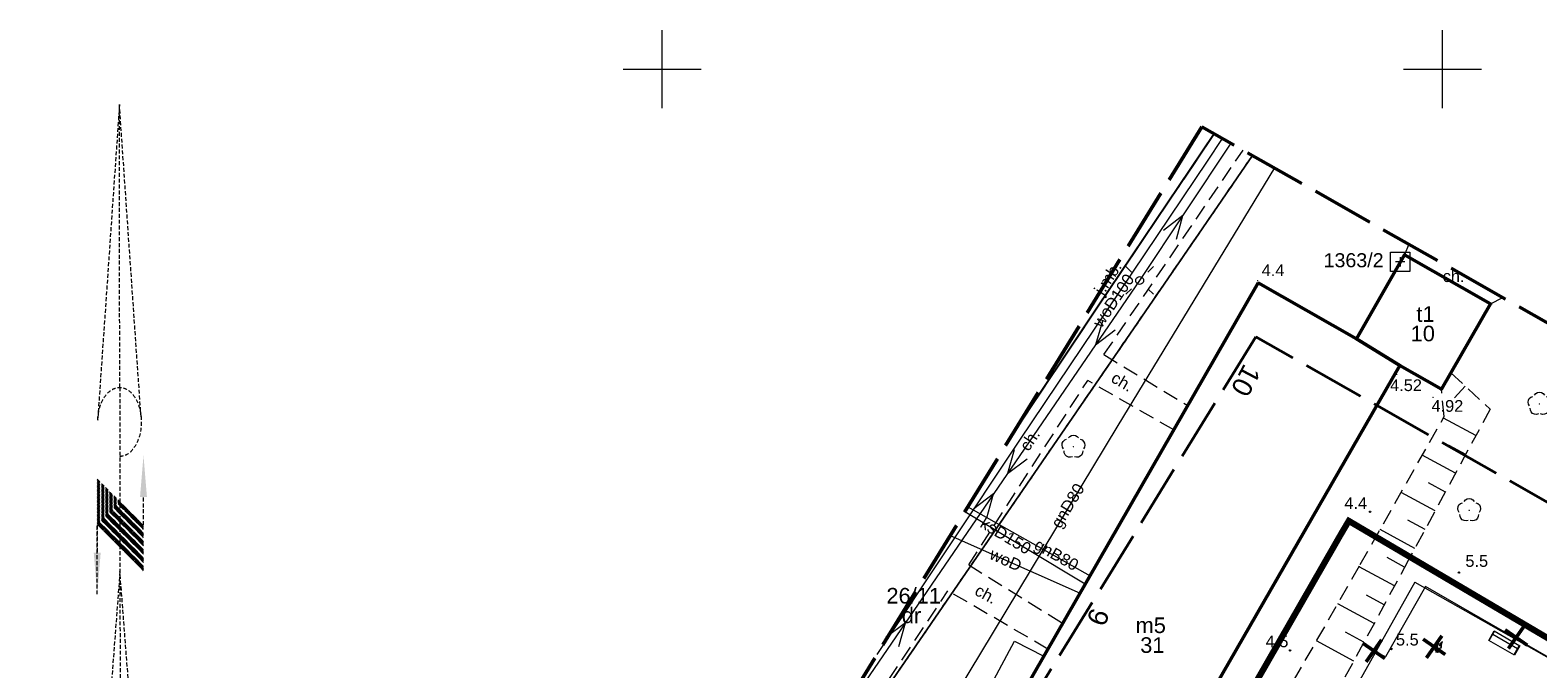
# Model space of a CAD drawing. Extents: x 5477758 to 5478339, y 5918274 to 5918502.
# Tile 38 of 43: x 5477859 to 5477956, y 5918462 to 5918502. Entities that reach past the tile are written whole.
import ezdxf
from ezdxf.enums import TextEntityAlignment as Align

# ---------------------------------------------------------------- set-up
doc = ezdxf.new("R2010")
doc.units = 0
doc.header["$PDSIZE"] = 0.75
for name, pattern in [('budynki akt$0$DASHED', [19.05, 12.7, -6.35]), ('HIDDEN', [0.375, 0.25, -0.125]), ('PRZER1-1', [2, 1, -1]), ('PRZER2-1', [3, 2, -1]), ('PRZER3-1', [4, 3, -1]), ('PRZER4-1', [5, 4, -1])]:
    doc.linetypes.add(name, pattern=pattern)
doc.layers.get('0').update_dxf_attribs({"linetype": 'CONTINUOUS', "lineweight": 13})
for name, color, linetype, lineweight in [('0_ISTNIEJĄCE OGRODZENIE PLACU ZABAW', 6, 'CONTINUOUS', 0), ('0_MAŁA ARCHITEKTURA ISTNIEJĄCA', 6, 'CONTINUOUS', 0), ('0_PROJ WYBURZENIA', 1, 'CONTINUOUS', 0), ('0_WYBURZENIA_USUNIĘCIA ISTNIEJĄCEGO WYPOSAŻENIA', 1, 'CONTINUOUS', 0), ('0_ZABAWKI ISTNIEJĄCE', 6, 'CONTINUOUS', 0), ('A_GRANICA OPRACOWANIA', 7, 'CONTINUOUS', 0), ('FrameItemsLayer$', 7, 'CONTINUOUS', 0), ('GEPADR_O', 236, 'CONTINUOUS', 18), ('GESBZO', 7, 'CONTINUOUS', 50), ('GESBZO_O', 7, 'CONTINUOUS', 50), ('GESDZI', 7, 'CONTINUOUS', 18), ('GESDZI_O', 7, 'CONTINUOUS', 18), ('GESUZY', 96, 'PRZER1-1', 18), ('GESUZY_O', 96, 'PRZER1-1', 18), ('GSLINN', 7, 'CONTINUOUS', 18), ('GSLKRW', 7, 'CONTINUOUS', 25), ('GSPPRB', 7, 'CONTINUOUS', 20), ('GSPPS3_O', 7, 'CONTINUOUS', 18), ('GSPRDL', 96, 'CONTINUOUS', 18), ('GSPSSP', 7, 'CONTINUOUS', 18), ('GSPWPN', 7, 'CONTINUOUS', 13), ('GSPWPN_O', 7, 'CONTINUOUS', 13), ('GSPWPS', 7, 'CONTINUOUS', 13), ('GSPWPS_O', 7, 'CONTINUOUS', 13), ('GSSKOA', 7, 'PRZER3-1', 18), ('GSSKOA_O', 7, 'PRZER3-1', 18), ('GSSKOD', 7, 'PRZER2-1', 18), ('GSSKOD_O', 7, 'PRZER2-1', 18), ('GSSZSN', 7, 'PRZER2-1', 18), ('GULEPR', 1, 'CONTINUOUS', 18), ('GULGPR', 2, 'CONTINUOUS', 18), ('GULGPR_O', 2, 'CONTINUOUS', 18), ('GULKPR', 36, 'CONTINUOUS', 18), ('GULKPR_O', 36, 'CONTINUOUS', 18), ('GULWPR', 5, 'CONTINUOUS', 18), ('GULWPR_O', 5, 'CONTINUOUS', 18), ('GUPELA', 7, 'CONTINUOUS', 18), ('GUPISN', 7, 'PRZER1-1', 18), ('OT_Rzedna', 7, 'CONTINUOUS', 18), ('pomiar', 7, 'CONTINUOUS', 18), ('wysokosci', 7, 'CONTINUOUS', 18), ('zakres', 150, 'PRZER4-1', 50), ('znak_polnocy', 250, 'HIDDEN', 13), ('ZZ_INWENT-usunięcia_Pen_No__240', 1, 'CONTINUOUS', 50)]:
    doc.layers.add(name, color=color, linetype=linetype, lineweight=lineweight)
doc.layers.add('kołnierz', color=11, linetype='CONTINUOUS', lineweight=70, plot=False)
doc.styles.add('GEO-INFO', font='arial.ttf')

# ---------------------------------------------------------------- blocks, each defined once
blk = doc.blocks.new('GSPSSP')
at = {"color": 0}
blk.add_lwpolyline([(1.25, 1.25), (1.25, -1.25), (-1.25, -1.25), (-1.25, 1.25)], close=True, dxfattribs=at)
for points in [[(0.6, 0), (-0.6, 0)], [(0, 0.6), (0, -0.6)]]:
    blk.add_lwpolyline(points, dxfattribs=at)
blk = doc.blocks.new('OKRAG_PELNY')
at = {"color": 0}
blk.add_lwpolyline([(0, 0.5), (0.12941, 0.482963), (0.25, 0.433013), (0.353553, 0.353553), (0.433013, 0.25), (0.482963, 0.12941), (0.5, 0), (0.482963, -0.12941), (0.433013, -0.25), (0.353553, -0.353553), (0.25, -0.433013), (0.12941, -0.482963), (0, -0.5), (-0.12941, -0.482963), (-0.25, -0.433013), (-0.353553, -0.353553), (-0.433013, -0.25), (-0.482963, -0.12941), (-0.5, 0), (-0.482963, 0.12941), (-0.433013, 0.25), (-0.353553, 0.353553), (-0.25, 0.433013), (-0.12941, 0.482963)], close=True, dxfattribs=at)
blk = doc.blocks.new('SUEO')
blk.add_hatch(color=0).paths.add_polyline_path([(-0.002174, 0.089974), (0.023762, 0.086807), (0.042561, 0.0793), (0.060131, 0.066965), (0.076266, 0.047786), (0.086234, 0.025762), (0.089972, 0.002226), (0.088646, -0.015553), (0.081114, -0.038994), (0.066834, -0.060276), (0.049699, -0.075033), (0.027576, -0.085671), (0.004027, -0.08991), (-0.019639, -0.087831), (-0.040932, -0.080154), (-0.059082, -0.067892), (-0.073734, -0.051607), (-0.08374, -0.032979), (-0.089221, -0.011817), (-0.089063, 0.012951), (-0.082571, 0.035806), (-0.069528, 0.057148), (-0.048957, 0.075519), (-0.026898, 0.085887)])
at = {"color": 0}
for points in [[(-1.767767, 1.767767), (-1.06066, 1.06066)], [(1.767767, 1.767767), (1.06066, 1.06066)], [(-1.767767, -1.767767), (-1.06066, -1.06066)], [(1.767767, -1.767767), (1.06066, -1.06066)]]:
    blk.add_lwpolyline(points, dxfattribs=at)
blk = doc.blocks.new('SUEP1')
at = {"color": 0}
blk.add_lwpolyline([(-1.5, -1), (1.5, 0), (-1.5, 1)], dxfattribs=at)
blk = doc.blocks.new('KOLO')
blk.add_hatch(color=0).paths.add_polyline_path([(-0.5, 0), (-0.482963, -0.12941), (-0.433013, -0.25), (-0.353553, -0.353553), (-0.25, -0.433013), (-0.12941, -0.482963), (0, -0.5), (0.12941, -0.482963), (0.25, -0.433013), (0.353553, -0.353553), (0.433013, -0.25), (0.482963, -0.12941), (0.5, 0), (0.482963, 0.12941), (0.433013, 0.25), (0.353553, 0.353553), (0.25, 0.433013), (0.12941, 0.482963), (0, 0.5), (-0.12941, 0.482963), (-0.25, 0.433013), (-0.353553, 0.353553), (-0.433013, 0.25), (-0.482963, 0.12941)])
blk = doc.blocks.new('SPDLP')
blk.add_hatch(color=0).paths.add_polyline_path([(0, -0.09), (0.027812, -0.085595), (0.052901, -0.072812), (0.072812, -0.052901), (0.085595, -0.027812), (0.09, 0), (0.085595, 0.027812), (0.072812, 0.052901), (0.052901, 0.072812), (0.027812, 0.085595), (0, 0.09), (-0.027812, 0.085595), (-0.052901, 0.072812), (-0.072812, 0.052901), (-0.085595, 0.027812), (-0.09, 0), (-0.085595, -0.027812), (-0.072812, -0.052901), (-0.052901, -0.072812), (-0.027812, -0.085595)])
at = {"color": 0}
for points in [[(-1.271938, -0.268652), (-1.40916, -0.048001), (-1.462858, 0.20623), (-1.426585, 0.463525), (-1.304695, 0.693003), (-1.11182, 0.867117), (-0.871109, 0.964971)], [(-0.648554, 1.126667), (-0.481106, 1.325358), (-0.255912, 1.454989), (0, 1.5), (0.255912, 1.454989), (0.481106, 1.325358), (0.648554, 1.126667)], [(0.871109, 0.964971), (1.11182, 0.867117), (1.304695, 0.693003), (1.426585, 0.463525), (1.462858, 0.20623), (1.40916, -0.048001), (1.271938, -0.268652)], [(-0.137547, -1.292703), (-0.389802, -1.355024), (-0.648184, -1.327532), (-0.881678, -1.213525), (-1.062258, -1.026689), (-1.168249, -0.78945), (-1.186929, -0.530282)], [(1.186929, -0.530282), (1.168249, -0.78945), (1.062258, -1.026689), (0.881678, -1.213525), (0.648184, -1.327532), (0.389802, -1.355024), (0.137547, -1.292703)]]:
    blk.add_lwpolyline(points, dxfattribs=at)
blk = doc.blocks.new('znak')
for points in [[(97792.016, 33202.111), (97792.134, 33202.885), (97792.436, 33203.566), (97792.932, 33204.064), (97793.43, 33204.209), (97793.925, 33204.056), (97794.413, 33203.55), (97794.703, 33202.863), (97794.785, 33202.422), (97794.688, 33201.087), (97794.386, 33200.406), (97793.89, 33199.908), (97793.435, 33199.764)], [(97792.046, 33174.15), (97792.165, 33174.923), (97792.466, 33175.605), (97792.963, 33176.103), (97793.46, 33176.247), (97793.957, 33176.094), (97794.444, 33175.588), (97794.734, 33174.902), (97794.841, 33174.013), (97794.719, 33173.126), (97794.418, 33172.445), (97793.922, 33171.947), (97793.465, 33171.802)]]:
    blk.add_spline(points, degree=3)
at = {"layer": 'znak_polnocy', "linetype": 'ByBlock'}
for p, q in [((97793.41, 33222.333, -3.5), (97792.016, 33202.111, -3.5)), ((97794.795, 33202.318, -3.5), (97793.41, 33222.333, -3.5)), ((97793.43, 33204.209, -3.5), (97793.41, 33222.333, -3.5)), ((97793.43, 33204.209, -3.5), (97793.465, 33171.8, -3.5)), ((97791.986, 33198.282, -3.5), (97792.027, 33198.322, -3.5)), ((97791.986, 33198.194, -3.5), (97792.071, 33198.278, -3.5)), ((97791.986, 33198.105, -3.5), (97792.115, 33198.234, -3.5)), ((97791.986, 33198.017, -3.5), (97792.159, 33198.19, -3.5)), ((97791.986, 33197.929, -3.5), (97792.203, 33198.145, -3.5)), ((97791.986, 33197.84, -3.5), (97792.247, 33198.101, -3.5)), ((97791.986, 33197.752, -3.5), (97792.292, 33198.057, -3.5)), ((97791.986, 33197.663, -3.5), (97792.336, 33198.013, -3.5)), ((97791.986, 33197.575, -3.5), (97792.38, 33197.969, -3.5)), ((97791.986, 33197.487, -3.5), (97792.424, 33197.924, -3.5)), ((97791.986, 33197.398, -3.5), (97792.468, 33197.88, -3.5)), ((97791.986, 33197.31, -3.5), (97792.513, 33197.836, -3.5)), ((97791.986, 33197.221, -3.5), (97792.557, 33197.792, -3.5)), ((97791.986, 33197.133, -3.5), (97792.601, 33197.748, -3.5)), ((97791.986, 33197.045, -3.5), (97792.645, 33197.703, -3.5)), ((97791.986, 33196.956, -3.5), (97792.689, 33197.659, -3.5)), ((97791.986, 33196.868, -3.5), (97792.733, 33197.615, -3.5)), ((97791.986, 33196.78, -3.5), (97792.778, 33197.571, -3.5)), ((97791.986, 33196.691, -3.5), (97792.822, 33197.526, -3.5)), ((97791.986, 33196.603, -3.5), (97792.866, 33197.482, -3.5)), ((97791.986, 33196.514, -3.5), (97792.91, 33197.438, -3.5)), ((97791.986, 33196.426, -3.5), (97792.954, 33197.394, -3.5)), ((97791.986, 33196.338, -3.5), (97792.999, 33197.35, -3.5)), ((97791.986, 33196.249, -3.5), (97793.043, 33197.305, -3.5)), ((97791.986, 33196.161, -3.5), (97793.087, 33197.261, -3.5)), ((97791.986, 33196.072, -3.5), (97793.131, 33197.217, -3.5)), ((97791.986, 33195.984, -3.5), (97793.175, 33197.173, -3.5)), ((97791.986, 33195.896, -3.5), (97793.219, 33197.129, -3.5)), ((97791.986, 33195.807, -3.5), (97793.264, 33197.084, -3.5)), ((97791.986, 33195.719, -3.5), (97793.308, 33197.04, -3.5)), ((97791.986, 33195.63, -3.5), (97793.352, 33196.996, -3.5)), ((97791.986, 33195.542, -3.5), (97793.396, 33196.952, -3.5)), ((97791.986, 33195.454, -3.5), (97793.44, 33196.908, -3.5)), ((97792.002, 33195.381, -3.5), (97793.485, 33196.863, -3.5)), ((97792.047, 33195.337, -3.5), (97793.529, 33196.819, -3.5)), ((97792.091, 33195.293, -3.5), (97793.573, 33196.775, -3.5)), ((97792.135, 33195.249, -3.5), (97793.617, 33196.731, -3.5)), ((97792.179, 33195.204, -3.5), (97793.661, 33196.687, -3.5)), ((97794.952, 33195.395, -3.5), (97794.952, 33197.176, -4.5)), ((97792.223, 33195.16, -3.5), (97793.705, 33196.642, -3.5)), ((97792.268, 33195.116, -3.5), (97793.75, 33196.598, -3.5)), ((97792.312, 33195.072, -3.5), (97793.794, 33196.554, -3.5)), ((97792.356, 33195.028, -3.5), (97793.838, 33196.51, -3.5)), ((97792.4, 33194.983, -3.5), (97793.882, 33196.465, -3.5)), ((97792.444, 33194.939, -3.5), (97793.926, 33196.421, -3.5)), ((97792.488, 33194.895, -3.5), (97793.971, 33196.377, -3.5)), ((97792.533, 33194.851, -3.5), (97794.015, 33196.333, -3.5)), ((97792.577, 33194.807, -3.5), (97794.059, 33196.289, -3.5)), ((97792.621, 33194.762, -3.5), (97794.103, 33196.244, -3.5)), ((97792.665, 33194.718, -3.5), (97794.147, 33196.2, -3.5)), ((97792.709, 33194.674, -3.5), (97794.191, 33196.156, -3.5)), ((97792.754, 33194.63, -3.5), (97794.236, 33196.112, -3.5)), ((97792.798, 33194.586, -3.5), (97794.28, 33196.068, -3.5)), ((97792.842, 33194.541, -3.5), (97794.324, 33196.023, -3.5)), ((97792.886, 33194.497, -3.5), (97794.368, 33195.979, -3.5)), ((97792.93, 33194.453, -3.5), (97794.412, 33195.935, -3.5)), ((97792.975, 33194.409, -3.5), (97794.456, 33195.891, -3.5)), ((97793.019, 33194.365, -3.5), (97794.501, 33195.847, -3.5)), ((97793.063, 33194.32, -3.5), (97794.545, 33195.802, -3.5)), ((97793.107, 33194.276, -3.5), (97794.589, 33195.758, -3.5)), ((97793.151, 33194.232, -3.5), (97794.633, 33195.714, -3.5)), ((97791.986, 33195.398, -3.5), (97791.986, 33193.617, -3.1)), ((97791.986, 33190.948, -6), (97791.986, 33195.397, -6)), ((97793.196, 33194.188, -3.5), (97794.677, 33195.67, -3.5)), ((97793.24, 33194.144, -3.5), (97794.722, 33195.626, -3.5)), ((97793.284, 33194.099, -3.5), (97794.766, 33195.581, -3.5)), ((97793.328, 33194.055, -3.5), (97794.81, 33195.537, -3.5)), ((97793.372, 33194.011, -3.5), (97794.854, 33195.493, -3.5)), ((97793.416, 33193.967, -3.5), (97794.898, 33195.449, -3.5)), ((97793.461, 33193.923, -3.5), (97794.942, 33195.404, -3.5)), ((97793.505, 33193.878, -3.5), (97794.952, 33195.326, -3.5)), ((97793.549, 33193.834, -3.5), (97794.952, 33195.238, -3.5)), ((97793.593, 33193.79, -3.5), (97794.952, 33195.149, -3.5)), ((97793.637, 33193.746, -3.5), (97794.952, 33195.061, -3.5)), ((97793.682, 33193.702, -3.5), (97794.952, 33194.972, -3.5)), ((97793.726, 33193.657, -3.5), (97794.952, 33194.884, -3.5)), ((97793.77, 33193.613, -3.5), (97794.952, 33194.796, -3.5)), ((97793.814, 33193.569, -3.5), (97794.952, 33194.707, -3.5)), ((97793.858, 33193.525, -3.5), (97794.952, 33194.619, -3.5)), ((97793.903, 33193.481, -3.5), (97794.952, 33194.53, -3.5)), ((97793.947, 33193.436, -3.5), (97794.952, 33194.442, -3.5)), ((97793.991, 33193.392, -3.5), (97794.952, 33194.354, -3.5)), ((97794.035, 33193.348, -3.5), (97794.952, 33194.265, -3.5)), ((97794.079, 33193.304, -3.5), (97794.952, 33194.177, -3.5)), ((97794.123, 33193.26, -3.5), (97794.952, 33194.089, -3.5)), ((97794.168, 33193.215, -3.5), (97794.952, 33194, -3.5)), ((97794.212, 33193.171, -3.5), (97794.952, 33193.912, -3.5)), ((97794.256, 33193.127, -3.5), (97794.952, 33193.823, -3.5)), ((97794.3, 33193.083, -3.5), (97794.952, 33193.735, -3.5)), ((97794.344, 33193.039, -3.5), (97794.952, 33193.647, -3.5)), ((97794.389, 33192.995, -3.5), (97794.952, 33193.558, -3.5)), ((97794.433, 33192.95, -3.5), (97794.952, 33193.47, -3.5)), ((97794.477, 33192.906, -3.5), (97794.952, 33193.381, -3.5)), ((97794.521, 33192.862, -3.5), (97794.952, 33193.293, -3.5)), ((97794.565, 33192.818, -3.5), (97794.952, 33193.205, -3.5)), ((97794.61, 33192.774, -3.5), (97794.952, 33193.116, -3.5)), ((97794.654, 33192.729, -3.5), (97794.952, 33193.028, -3.5)), ((97794.698, 33192.685, -3.5), (97794.952, 33192.939, -3.5)), ((97794.742, 33192.641, -3.5), (97794.952, 33192.851, -3.5)), ((97793.443, 33192.412, -6), (97792.046, 33174.15, -3.5)), ((97794.827, 33174.362, -3.5), (97793.443, 33192.412, -2.5)), ((97794.786, 33192.597, -3.5), (97794.952, 33192.763, -3.5)), ((97794.831, 33192.553, -3.5), (97794.952, 33192.674, -3.5)), ((97794.875, 33192.508, -3.5), (97794.952, 33192.586, -3.5)), ((97794.919, 33192.464, -3.5), (97794.952, 33192.498, -3.5))]:
    blk.add_line(p, q, dxfattribs=at)
for points in [[(97794.952, 33199.845, -2.5), (97795.175, 33197.176, -2.5), (97794.73, 33197.176, -2.5)], [(97791.764, 33193.617, -2.5), (97792.209, 33193.617, -2.5), (97791.986, 33190.948, -2.5)]]:
    blk.add_solid(points, dxfattribs=at)
blk = doc.blocks.new('OTRN')
at = {"linetype": 'Continuous', "lineweight": 13}
blk.add_hatch(color=0, dxfattribs=at).paths.add_polyline_path([(0, -0.09, 1), (0, 0.09, 1)])
at = {"color": 0, "linetype": 'Continuous', "lineweight": 13}
blk.add_circle((0, 0), 0.0906, dxfattribs=at)
blk = doc.blocks.new('zw$32B3')
at = {"layer": 'ZZ_INWENT-usunięcia_Pen_No__240', "linetype": 'Continuous'}
for p, q in [((-0.845, 0.192), (0.845, -0.192)), ((0.192, 0.845), (-0.192, -0.845))]:
    blk.add_line(p, q, dxfattribs=at)
blk = doc.blocks.new('zw$5BC6')
for p, q in [((1.335, -1.269, -0.037), (2.018, -1.112, -0.037)), ((1.762, -3.121, -0.037), (1.335, -1.269, -0.037)), ((1.344, -1.308, -0.037), (2.027, -1.151, -0.037)), ((1.588, -1.252, -0.037), (1.996, -3.026, -0.037)), ((2.018, -1.112, -0.037), (2.444, -2.964, -0.037)), ((2.435, -2.925, -0.037), (1.753, -3.082, -0.037)), ((2.444, -2.964, -0.037), (1.762, -3.121, -0.037))]:
    blk.add_line(p, q)
blk = doc.blocks.new('zw$D8A')
at = {"linetype": 'Continuous', "lineweight": 0}
for p, q in [((225.1, -121.2), (225.1, -122.1)), ((225.4, -120.9), (229.2, -120.9)), ((229.2, -122.4), (225.4, -122.4)), ((228.9, -121.2), (228.9, -122.1)), ((229.2, -120.9), (245.6, -120.9)), ((245.6, -122.4), (229.2, -122.4)), ((231.3, -110.2), (231.3, -110.4)), ((231.3, -110.2), (234.9, -110.2)), ((231.3, -110.4), (234.9, -110.4)), ((231.3, -120.6), (231.3, -120.9)), ((231.3, -122.4), (231.3, -122.7)), ((231.3, -132.9), (231.3, -133.1)), ((234.9, -132.9), (231.3, -132.9)), ((234.9, -133.1), (231.3, -133.1)), ((233.8, -120.3), (231.6, -120.3)), ((231.6, -123), (233.8, -123)), ((232.1, -111.8), (232.1, -111.9)), ((232.1, -111.9), (232.1, -120)), ((232.1, -111.9), (235.6, -111.9)), ((233.8, -111.9), (232.1, -111.9)), ((232.1, -123.3), (232.1, -131.4)), ((232.1, -131.4), (232.1, -131.5)), ((235.6, -131.4), (232.1, -131.4)), ((232.1, -131.4), (233.8, -131.4)), ((235.1, -110), (232.5, -110)), ((232.5, -133.3), (235.1, -133.3)), ((235.6, -111.9), (233.8, -111.9)), ((235.2, -120.3), (233.8, -120.3)), ((233.8, -123), (235.2, -123)), ((233.8, -131.4), (235.6, -131.4)), ((234.9, -110.2), (234.9, -110.4)), ((234.9, -110.2), (237.9, -110.2)), ((234.9, -110.4), (239.9, -110.4)), ((234.9, -120.6), (234.9, -120.9)), ((234.9, -122.4), (234.9, -122.7)), ((234.9, -132.9), (234.9, -133.1)), ((239.8, -132.9), (234.9, -132.9)), ((239.8, -133.1), (234.9, -133.1)), ((239.6, -120.3), (235.2, -120.3)), ((235.2, -123), (239.6, -123)), ((235.6, -111.9), (235.6, -111.8)), ((235.6, -120), (235.6, -111.9)), ((235.6, -131.4), (235.6, -123.3)), ((235.6, -131.5), (235.6, -131.4)), ((235.7, -111.8), (235.7, -111.9)), ((235.7, -111.9), (235.7, -120)), ((235.7, -111.9), (239.2, -111.9)), ((235.7, -123.3), (235.7, -131.4)), ((235.7, -131.4), (235.7, -131.5)), ((239.1, -131.4), (235.7, -131.4)), ((235.7, -131.4), (239.2, -131.4)), ((238.7, -110), (236.1, -110)), ((236.1, -110), (237.7, -110)), ((236.1, -133.3), (238.7, -133.3)), ((238.7, -133.3), (236.1, -133.3)), ((237.7, -110), (238.7, -110)), ((237.9, -110.2), (239.9, -110.2)), ((238.7, -133.3), (238.7, -133.3)), ((238.7, -133.3), (238.7, -133.3)), ((239.2, -131.4), (239.1, -131.4)), ((239.2, -111.9), (239.2, -111.8)), ((239.2, -120), (239.2, -111.9)), ((239.2, -117.4), (239.2, -117.5)), ((240.5, -117.4), (239.2, -117.4)), ((241.5, -119.4), (239.2, -119.4)), ((239.2, -131.4), (239.2, -123.3)), ((239.2, -123.9), (241.5, -123.9)), ((239.2, -125.8), (239.2, -125.9)), ((239.2, -125.9), (241.7, -125.9)), ((239.2, -131.5), (239.2, -131.4)), ((239.9, -132.9), (239.8, -132.9)), ((239.9, -133.1), (239.8, -133.1)), ((239.9, -110.4), (239.9, -110.2)), ((239.9, -120.9), (239.9, -120.6)), ((239.9, -122.7), (239.9, -122.4)), ((239.9, -133.1), (239.9, -132.9)), ((241.7, -117.4), (240.5, -117.4)), ((249.1, -119.4), (241.5, -119.4)), ((241.5, -123.9), (249.1, -123.9)), ((242.2, -119.4), (242.2, -118.9)), ((242.2, -124.4), (242.2, -123.9)), ((245.6, -120.9), (246.1, -120.9)), ((246.1, -122.4), (245.6, -122.4)), ((245.9, -122.1), (245.9, -121.2)), ((246.1, -120.9), (247.1, -120.9)), ((247.1, -122.4), (246.1, -122.4)), ((246.4, -122.1), (246.4, -121.2)), ((246.5, -118.5), (246.5, -119.4)), ((246.5, -123.9), (246.5, -124.8)), ((250.4, -117.9), (247.1, -117.9)), ((250.4, -120.9), (247.1, -120.9)), ((247.1, -122.4), (250.4, -122.4)), ((247.1, -125.4), (250.4, -125.4)), ((248.7, -117.4), (248.7, -117.9)), ((248.7, -125.4), (248.7, -125.9)), ((250.4, -119.4), (249.1, -119.4)), ((249.1, -123.9), (250.4, -123.9)), ((251.4, -115.9), (249.2, -115.9)), ((249.2, -115.9), (250.5, -115.9)), ((249.2, -127.4), (251.4, -127.4)), ((250.4, -118.1), (250.4, -125.1)), ((250.5, -115.9), (251.4, -115.9)), ((279.6, -111.8), (279.5, -111.7)), ((279.5, -131.5), (279.6, -131.5)), ((283.5, -119.4), (283.5, -118.5)), ((288.5, -119.4), (283.5, -119.4)), ((283.5, -124.8), (283.5, -123.9)), ((283.5, -123.9), (288.5, -123.9)), ((288.5, -120.9), (283.6, -120.9)), ((283.6, -122.4), (288.5, -122.4)), ((287.7, -118.9), (287.7, -119.4)), ((287.7, -123.9), (287.7, -124.4)), ((289.5, -117.4), (288.2, -117.4)), ((288.2, -125.9), (290.7, -125.9)), ((292.9, -119.4), (288.5, -119.4)), ((290.2, -120.9), (288.5, -120.9)), ((288.5, -122.4), (290.2, -122.4)), ((288.5, -123.9), (292.9, -123.9)), ((290.7, -117.4), (289.5, -117.4)), ((290.2, -120.9), (290.4, -120.9)), ((290.4, -122.4), (290.2, -122.4)), ((290.4, -120.9), (304.3, -120.9)), ((304.3, -122.4), (290.4, -122.4)), ((291.2, -119.4), (291.2, -118.9)), ((291.2, -124.4), (291.2, -123.9)), ((293.5, -120.9), (293.5, -120)), ((293.5, -123.3), (293.5, -122.4)), ((304.6, -122.1), (304.6, -121.2))]:
    blk.add_line(p, q, dxfattribs=at)
at = {"linetype": 'Continuous', "lineweight": 0, "flags": 128}
for points in [[(235.6, -111.8), (235.6, -111.6), (235.6, -111.4)], [(235.6, -131.9), (235.6, -131.7), (235.6, -131.5)]]:
    blk.add_lwpolyline(points, dxfattribs=at)
at = {"linetype": 'Continuous', "lineweight": 0}
for centre, radius in [((255.4, -118.6), 0.827), ((255.4, -124.6), 0.828), ((274.6, -118.6), 0.828), ((274.6, -124.6), 0.827)]:
    blk.add_circle(centre, radius, dxfattribs=at)
for centre, radius, start, end in [((225.4, -121.2), 0.3, 90, 180), ((225.4, -122.1), 0.3, 180, 270), ((229.2, -121.2), 0.3, 90, 180), ((229.2, -122.1), 0.3, 180, 270), ((232.5, -113.5), 3.49, 90, 109.48246), ((230.4, -111.8), 1.68, 0, 56.35718), ((231.6, -120.6), 0.3, 90, 180), ((231.6, -122.7), 0.3, 180, 270), ((230.4, -131.5), 1.68, 303.64282, 0), ((232.5, -129.8), 3.49, 250.51754, 270), ((231.8, -120), 0.3, 270, 0), ((231.8, -123.3), 0.3, 0, 90), ((233.8, -112.1), 2.48, 57.47326, 122.52674), ((233.8, -131.2), 2.48, 237.47326, 302.52674), ((236.1, -113.5), 3.49, 90, 109.48246), ((234, -111.8), 1.68, 0, 56.35718), ((235.2, -120.6), 0.3, 90, 180), ((235.2, -122.7), 0.3, 180, 270), ((234, -131.5), 1.68, 303.64282, 0), ((236.1, -129.8), 3.49, 250.51754, 270), ((235.1, -113.5), 3.49, 82.36396, 90), ((235.1, -129.8), 3.49, 270, 277.63605), ((235.4, -120), 0.3, 270, 0), ((235.4, -123.3), 0.3, 0, 90), ((235.9, -120), 0.3, 180, 213.26523), ((235.9, -123.3), 0.3, 146.73477, 180), ((237.4, -112.1), 2.48, 57.47326, 122.52674), ((237.4, -131.2), 2.48, 237.47326, 302.52674), ((238.7, -113.5), 3.49, 70.51754, 90), ((238.7, -129.8), 3.49, 270, 289.48246), ((240.8, -111.8), 1.68, 123.64282, 180), ((240.5, -118.5), 1.66, 40.97403, 139.02597), ((239.5, -120), 0.3, 180, 270), ((239.5, -123.3), 0.3, 90, 180), ((240.5, -124.8), 1.66, 220.97403, 270), ((240.8, -131.5), 1.68, 180, 236.35718), ((239.6, -120.6), 0.3, 0, 90), ((239.6, -122.7), 0.3, 270, 0), ((240.5, -124.8), 1.66, 270, 319.02597), ((239.7, -118.9), 2.5, 0, 36.8699), ((239.7, -124.4), 2.5, 323.1301, 0), ((245.6, -121.2), 0.3, 0, 90), ((245.6, -122.1), 0.3, 270, 0), ((246.1, -121.2), 0.3, 0, 90), ((246.1, -122.1), 0.3, 270, 0), ((247.1, -118.5), 0.6, 90, 180), ((247.1, -124.8), 0.6, 180, 270), ((251.2, -117.4), 2.5, 143.1301, 180), ((251.2, -125.9), 2.5, 180, 216.8699), ((250.5, -117), 1.66, 90, 139.02597), ((250.5, -126.3), 1.66, 220.97403, 311.69713), ((253.4, -118.1), 3, 89.9987, 179.99683), ((253.4, -125.1), 3, 179.9987, 269.99683), ((250.5, -117), 1.66, 48.34002, 90), ((253.4, -101.1), 14, 269.93583, 320.33442), ((253.4, -142.1), 14, 39.66319, 90.06178), ((269.4, -114.4), 6.73, 114.18809, 140.33432), ((269.4, -128.9), 6.73, 219.66296, 245.80987), ((269.4, -114.4), 6.79, 88.29203, 114.18691), ((269.4, -128.8), 6.79, 245.8092, 271.7034), ((269.1, -122.7), 15.1, 46.70475, 88.29314), ((269.1, -120.5), 15.1, 271.70397, 313.29124), ((270.5, -121.2), 13.1, 358.42534, 46.70457), ((270.5, -122), 13.1, 313.29124, 1.57247), ((282.9, -118.5), 0.6, 0, 61.67567), ((282.9, -124.8), 0.6, 298.30373, 0), ((284.7, -121.6), 1.1, 178.42534, 181.57247), ((290.2, -118.9), 2.5, 143.1301, 180), ((290.2, -124.4), 2.5, 180, 216.8699), ((289.5, -118.5), 1.66, 40.97403, 139.02597), ((289.5, -124.8), 1.66, 220.97403, 270), ((289.5, -124.8), 1.66, 270, 319.02597), ((288.7, -118.9), 2.5, 0, 36.8699), ((288.7, -124.4), 2.5, 323.1301, 0), ((292.9, -120), 0.6, 0, 90), ((292.9, -123.3), 0.6, 270, 0), ((304.3, -121.2), 0.3, 0, 90), ((304.3, -122.1), 0.3, 270, 0)]:
    blk.add_arc(centre, radius, start, end, dxfattribs=at)
for centre, major_axis, start_param, end_param in [((279.5, -112.2), (0.36, 0.36), 5.542044, 6.886077), ((279.5, -131), (0.36, -0.36), 5.680293, 7.060074)]:
    blk.add_ellipse(centre, major_axis=major_axis, ratio=0.983124, start_param=start_param, end_param=end_param, dxfattribs=at)
blk = doc.blocks.new('zw$9746')
at = {"layer": '0_ISTNIEJĄCE OGRODZENIE PLACU ZABAW'}
for p, q in [((26.445, 155.789), (14.896, 162.437)), ((12.322, 157.936), (11.706, 158.254))]:
    blk.add_line(p, q, dxfattribs=at)
blk.add_lwpolyline([(14.896, 162.437), (12.322, 157.936)], dxfattribs=at)
at = {"layer": '0_MAŁA ARCHITEKTURA ISTNIEJĄCA', "rotation": 227.1134403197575}
blk.add_blockref('zw$5BC6', (22.779, 158.763, 0.037), dxfattribs=at)
at = {"layer": '0_ZABAWKI ISTNIEJĄCE', "xscale": 0.01, "yscale": 0.01, "zscale": 0.01, "rotation": 60.07628842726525}
blk.add_blockref('zw$D8A', (13.392, 156.877), dxfattribs=at)

msp = doc.modelspace()

# ---------------------------------------------------------------- linework, layer by layer
at = {"color": 7, "linetype": 'Continuous', "lineweight": 13, "flags": 128}
for points in [[(5477900, 5918497.5), (5477900, 5918502.5)], [(5477897.5, 5918500), (5477902.5, 5918500)]]:
    msp.add_lwpolyline(points, dxfattribs=at)
at = {"layer": 'A_GRANICA OPRACOWANIA', "color": 1, "linetype": 'budynki akt$0$DASHED', "ltscale": 0.1, "const_width": 0.4}
msp.add_lwpolyline([(5477924.666, 5918437.385), (5477923.68, 5918435.693), (5477947.085, 5918422.232), (5477949.411, 5918426.304), (5477947.596, 5918427.361), (5477964.141, 5918455.941), (5477965.541, 5918458.35), (5477956.078, 5918463.925), (5477947.799, 5918468.803), (5477947.799, 5918468.803), (5477943.997, 5918471.043), (5477943.489, 5918470.182), (5477933.716, 5918453.151), (5477933.004, 5918451.909), (5477924.666, 5918437.385)], dxfattribs=at)
at = {"layer": 'FrameItemsLayer$', "color": 7, "linetype": 'Continuous', "lineweight": 18}
for points in [[(5477950, 5918497.5), (5477950, 5918502.5)], [(5477947.5, 5918500), (5477952.5, 5918500)]]:
    msp.add_lwpolyline(points, dxfattribs=at)
at = {"layer": 'GESBZO', "color": 7, "linetype": 'Continuous', "lineweight": 50}
for points in [[(5477944.481, 5918482.719), (5477947.571, 5918488.105), (5477953.089, 5918484.953), (5477949.938, 5918479.477), (5477947.274, 5918480.998)], [(5477938.187, 5918486.305), (5477944.481, 5918482.719), (5477947.274, 5918480.998), (5477931.149, 5918452.977), (5477933.004, 5918451.909), (5477924.666, 5918437.385), (5477915.543, 5918442.632), (5477923.558, 5918456.638), (5477921.783, 5918457.715)]]:
    msp.add_lwpolyline(points, close=True, dxfattribs=at)
at = {"layer": 'GESDZI', "color": 7, "linetype": 'Continuous', "lineweight": 18}
for points in [[(5477895.577, 5918432.935), (5477897.61, 5918435.89), (5477937.825, 5918494.464)], [(5477937.825, 5918494.464), (5477897.61, 5918435.89), (5477897.31, 5918433.06), (5477897.73, 5918431.34), (5477913.96, 5918422.85), (5477918.68, 5918425.35), (5477941.35, 5918412.22), (5477950.46, 5918406.9), (5477958.503, 5918401.94)]]:
    msp.add_lwpolyline(points, dxfattribs=at)
at = {"layer": 'GESUZY', "color": 96, "linetype": 'PRZER1-1', "lineweight": 18, "ltscale": 0.5}
for points in [[(5477958.503, 5918401.94), (5477950.46, 5918406.9), (5477941.35, 5918412.22), (5477918.68, 5918425.35), (5477913.96, 5918422.85), (5477897.73, 5918431.34), (5477897.31, 5918433.06), (5477897.61, 5918435.89), (5477937.825, 5918494.464)], [(5477937.825, 5918494.464), (5477897.61, 5918435.89), (5477897.31, 5918433.06), (5477897.73, 5918431.34), (5477913.96, 5918422.85), (5477918.68, 5918425.35), (5477941.35, 5918412.22), (5477950.46, 5918406.9), (5477958.503, 5918401.94)]]:
    msp.add_lwpolyline(points, dxfattribs=at)
at = {"layer": 'GSLINN', "color": 7, "linetype": 'Continuous', "lineweight": 18}
msp.add_lwpolyline([(5477948.233, 5918467.115), (5477962.493, 5918459.043)], dxfattribs=at)
at = {"layer": 'GSLKRW', "color": 7, "linetype": 'Continuous', "lineweight": 25}
msp.add_lwpolyline([(5477935.371, 5918495.856), (5477927.882, 5918484.739), (5477922.352, 5918476.448)], dxfattribs=at)
at = {"layer": 'GSPPRB', "color": 7, "linetype": 'Continuous', "lineweight": 20}
for p in [(5477947.571, 5918488.105), (5477938.187, 5918486.305), (5477953.089, 5918484.953), (5477944.481, 5918482.719), (5477947.274, 5918480.998), (5477949.938, 5918479.477), (5477927.104, 5918466.989), (5477927.411, 5918467.523), (5477926.771, 5918466.408), (5477924.456, 5918462.373)]:
    msp.add_point(p, dxfattribs=at)
at = {"layer": 'GSSKOA', "color": 7, "linetype": 'PRZER3-1', "lineweight": 18, "ltscale": 0.5}
msp.add_lwpolyline([(5477935.374, 5918495.855), (5477927.88, 5918484.74), (5477922.388, 5918476.505)], dxfattribs=at)
at = {"layer": 'GSSKOD', "color": 7, "linetype": 'PRZER2-1', "lineweight": 18, "ltscale": 0.5}
for points in [[(5477935.371, 5918495.856), (5477927.882, 5918484.739), (5477922.352, 5918476.448)], [(5477928.302, 5918481.703), (5477937.221, 5918494.806)], [(5477947.848, 5918488.777), (5477947.571, 5918488.105), (5477953.089, 5918484.953), (5477953.863, 5918485.364)], [(5477928.302, 5918481.703), (5477933.673, 5918478.437), (5477932.774, 5918476.871), (5477927.27, 5918480.043)], [(5477919.635, 5918468.228), (5477927.27, 5918480.043)], [(5477919.635, 5918468.228), (5477925.666, 5918464.482), (5477924.718, 5918462.829), (5477918.307, 5918466.561)], [(5477910.374, 5918454.624), (5477918.307, 5918466.561)]]:
    msp.add_lwpolyline(points, dxfattribs=at)
at = {"layer": 'GSSZSN', "color": 7, "linetype": 'PRZER2-1', "lineweight": 18, "ltscale": 0.5}
for points in [[(5477929.356, 5918434.475), (5477926.268, 5918436.181), (5477930.77, 5918443.87), (5477944.733, 5918468.243), (5477950.113, 5918477.734), (5477949.938, 5918479.477), (5477950.546, 5918480.534)], [(5477950.546, 5918480.534), (5477953.061, 5918478.205), (5477947.805, 5918468.497), (5477938.059, 5918450.522), (5477929.356, 5918434.475)]]:
    msp.add_lwpolyline(points, dxfattribs=at)
at = {"layer": 'GSSZSN', "color": 7, "linetype": 'Continuous', "lineweight": 18, "flags": 128}
for points in [[(5477951.463, 5918479.685), (5477950.765, 5918478.933)], [(5477952.142, 5918476.508), (5477950.057, 5918477.636)], [(5477951.49, 5918475.303), (5477950.436, 5918475.874)], [(5477950.838, 5918474.099), (5477948.706, 5918475.253)], [(5477950.186, 5918472.895), (5477949.108, 5918473.478)], [(5477949.534, 5918471.69), (5477947.355, 5918472.87)], [(5477948.882, 5918470.486), (5477947.781, 5918471.082)], [(5477948.23, 5918469.282), (5477946.005, 5918470.487)], [(5477947.578, 5918468.078), (5477946.454, 5918468.687)], [(5477946.925, 5918466.874), (5477944.654, 5918468.105)], [(5477945.619, 5918464.466), (5477943.292, 5918465.728)], [(5477946.272, 5918465.67), (5477945.122, 5918466.293)], [(5477944.967, 5918463.262), (5477943.789, 5918463.901)], [(5477944.314, 5918462.058), (5477941.93, 5918463.351)]]:
    msp.add_lwpolyline(points, dxfattribs=at)
at = {"layer": 'GULEPR', "color": 1, "linetype": 'Continuous', "lineweight": 18}
for points in [[(5477936.433, 5918495.254), (5477930.593, 5918486.456), (5477909.876, 5918456.172)], [(5477912.965, 5918439.958), (5477914.122, 5918442.7), (5477915.553, 5918450.196), (5477922.562, 5918463.335), (5477924.456, 5918462.373)]]:
    msp.add_lwpolyline(points, dxfattribs=at)
at = {"layer": 'GULGPR', "color": 2, "linetype": 'Continuous', "lineweight": 18}
for points in [[(5477939.228, 5918493.668), (5477929.195, 5918477.149), (5477918.828, 5918459.974), (5477922.476, 5918458.923)], [(5477919.582, 5918471.946), (5477927.411, 5918467.523)]]:
    msp.add_lwpolyline(points, dxfattribs=at)
at = {"layer": 'GULKPR', "color": 36, "linetype": 'Continuous', "lineweight": 18}
msp.add_lwpolyline([(5477927.104, 5918466.989), (5477919.389, 5918471.631)], dxfattribs=at)
at = {"layer": 'GULWPR', "color": 5, "linetype": 'Continuous', "lineweight": 18}
for points in [[(5477935.885, 5918495.564), (5477934.915, 5918494.106), (5477922.903, 5918476.227), (5477913.757, 5918462.479)], [(5477918.458, 5918470.118), (5477926.771, 5918466.408)]]:
    msp.add_lwpolyline(points, dxfattribs=at)
at = {"layer": 'kołnierz', "linetype": 'PRZER4-1', "lineweight": 50}
msp.add_lwpolyline([(5477977.309, 5918380.798), (5477954.837, 5918395.479), (5477993.178, 5918463.057), (5477934.574, 5918496.308), (5477890.354, 5918424.446), (5477901.969, 5918417.467), (5477859.483, 5918348.301), (5477882.168, 5918332.75), (5477926.647, 5918301.778)], close=True, dxfattribs=at)
at = {"layer": 'pomiar', "linetype": 'Continuous', "lineweight": 18, "flags": 128}
for points in [[(5477948.233, 5918467.115), (5477943.04, 5918457.871), (5477943.928, 5918457.35)], [(5477948.233, 5918467.115), (5477960.464, 5918460.186), (5477959.32, 5918458.24)]]:
    msp.add_lwpolyline(points, dxfattribs=at)
at = {"layer": 'zakres', "linetype": 'PRZER4-1', "lineweight": 40}
msp.add_lwpolyline([(5477963.54, 5918377.848), (5477941.504, 5918392.244), (5477979.546, 5918459.295), (5477938.033, 5918482.848), (5477904.167, 5918427.813), (5477915.775, 5918420.837), (5477872.982, 5918351.171), (5477887.852, 5918340.978), (5477923.836, 5918315.921)], close=True, dxfattribs=at)

# ---------------------------------------------------------------- block references
at = {"layer": '0_PROJ WYBURZENIA', "color": 6}
msp.add_blockref('zw$9746', (5477934.019, 5918304.397), dxfattribs=at)
at = {"layer": '0_WYBURZENIA_USUNIĘCIA ISTNIEJĄCEGO WYPOSAŻENIA', "color": 1, "lineweight": 30, "rotation": 157.8600591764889}
for p in [(5477945.604, 5918462.713), (5477949.465, 5918462.971), (5477954.729, 5918463.566)]:
    msp.add_blockref('zw$32B3', p, dxfattribs=at)
at = {"layer": 'GSPRDL', "color": 96, "lineweight": 18, "xscale": 0.5, "yscale": 0.5}
for p in [(5477956.218, 5918478.544), (5477926.35, 5918475.796), (5477951.713, 5918471.724)]:
    msp.add_blockref('SPDLP', p, dxfattribs=at)
at = {"layer": 'GSPSSP', "color": 7, "lineweight": 18, "xscale": 0.5, "yscale": 0.5}
msp.add_blockref('GSPSSP', (5477947.29, 5918487.647), dxfattribs=at)
at = {"layer": 'GSPWPN', "color": 7, "lineweight": 13, "xscale": 0.09, "yscale": 0.09}
msp.add_blockref('KOLO', (5477938.156, 5918486.44), dxfattribs=at)
at = {"layer": 'GSPWPS', "color": 7, "lineweight": 13, "xscale": 0.09, "yscale": 0.09}
for p in [(5477947.07, 5918480.433), (5477949.402, 5918478.957)]:
    msp.add_blockref('KOLO', p, dxfattribs=at)
at = {"layer": 'GULEPR', "color": 1, "lineweight": 18, "xscale": 0.5, "yscale": 0.5}
for p, rotation in [((5477932.943, 5918489.997), 56.42255148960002), ((5477928.193, 5918482.948), 235.6249513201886), ((5477922.547, 5918474.695), 235.6249513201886), ((5477920.806, 5918472.149), 55.62495132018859), ((5477915.16, 5918463.896), 55.62495132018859)]:
    msp.add_blockref('SUEP1', p, dxfattribs=dict(at, rotation=rotation))
at = {"layer": 'GUPELA', "color": 7, "lineweight": 18, "xscale": 0.5, "yscale": 0.5}
for name in ['SUEO', 'OKRAG_PELNY']:
    msp.add_blockref(name, (5477930.593, 5918486.456), dxfattribs=at)
at = {"layer": 'GUPISN', "color": 7, "lineweight": 18, "xscale": 0.5, "yscale": 0.5}
msp.add_blockref('OKRAG_PELNY', (5477930.593, 5918486.456), dxfattribs=at)
at = {"layer": 'OT_Rzedna', "color": 7, "linetype": 'Continuous', "xscale": 0.5, "yscale": 0.5, "zscale": 0.5}
for p in [(5477945.367, 5918471.631), (5477951.051, 5918467.733), (5477946.728, 5918462.834), (5477940.232, 5918462.739)]:
    msp.add_blockref('OTRN', p, dxfattribs=at)
at = {"layer": 'znak_polnocy', "color": 0}
msp.add_blockref('znak', (5380071.795, 5885275.391), dxfattribs=at)

# ---------------------------------------------------------------- texts
at = {"layer": 'GEPADR_O', "color": 236, "linetype": 'Continuous', "lineweight": 0, "style": 'GEO-INFO'}
for s, rotation, p in [('10', 242.10273, (5477938.408, 5918480.605)), ('9', 249.71745, (5477928.682, 5918465.115))]:
    msp.add_text(s, height=1.25, rotation=rotation, dxfattribs=at).set_placement(p, align=Align.TOP_LEFT)
at = {"layer": 'GESBZO_O', "color": 7, "linetype": 'Continuous', "lineweight": 0, "style": 'GEO-INFO'}
msp.add_text('t1', height=1, dxfattribs=at).set_placement((5477948.329, 5918484.803), align=Align.TOP_LEFT)
at = {"layer": 'GESBZO_O', "color": 1, "linetype": 'Continuous', "lineweight": 0, "style": 'GEO-INFO'}
msp.add_text('10', height=1, dxfattribs=at).set_placement((5477947.964, 5918483.555), align=Align.TOP_LEFT)
at = {"layer": 'GESBZO_O', "color": 7, "linetype": 'Continuous', "lineweight": 0, "style": 'GEO-INFO'}
msp.add_text('m5', height=1, dxfattribs=at).set_placement((5477932.275, 5918463.853), align=Align.RIGHT)
at = {"layer": 'GESBZO_O', "color": 1, "linetype": 'Continuous', "lineweight": 0, "style": 'GEO-INFO'}
msp.add_text('31', height=1, dxfattribs=at).set_placement((5477931.408, 5918463.585), align=Align.TOP_CENTER)
at = {"layer": 'GESDZI_O', "color": 7, "linetype": 'Continuous', "lineweight": 0, "style": 'GEO-INFO'}
msp.add_text('26/11', height=1, dxfattribs=at).set_placement((5477916.111, 5918466.247), align=Align.MIDDLE_CENTER)
at = {"layer": 'GESUZY_O', "color": 96, "linetype": 'Continuous', "lineweight": 0, "style": 'GEO-INFO'}
msp.add_text('dr', height=1, dxfattribs=at).set_placement((5477915.971, 5918464.988), align=Align.MIDDLE_CENTER)
at = {"layer": 'GSPPS3_O', "color": 7, "linetype": 'Continuous', "lineweight": 0, "style": 'GEO-INFO'}
msp.add_text('1363/2', height=0.9, dxfattribs=at).set_placement((5477942.382, 5918487.752), align=Align.MIDDLE_LEFT)
at = {"layer": 'GSPWPN_O', "color": 7, "linetype": 'Continuous', "lineweight": 0, "style": 'GEO-INFO'}
msp.add_text('4.4', height=0.75, dxfattribs=at).set_placement((5477938.413, 5918486.736))
at = {"layer": 'GSPWPS_O', "color": 7, "linetype": 'Continuous', "lineweight": 0, "style": 'GEO-INFO'}
for s, p in [('4.52', (5477946.647, 5918479.365)), ('4.92', (5477949.297, 5918478.037))]:
    msp.add_text(s, height=0.75, dxfattribs=at).set_placement(p)
at = {"layer": 'GSSKOA_O', "color": 7, "linetype": 'Continuous', "lineweight": 0, "style": 'GEO-INFO'}
msp.add_text('j.mb.', height=0.75, rotation=57.21151, dxfattribs=at).set_placement((5477928.556, 5918486.604), align=Align.MIDDLE_CENTER)
at = {"layer": 'GSSKOD_O', "color": 7, "linetype": 'Continuous', "lineweight": 0, "style": 'GEO-INFO'}
msp.add_text('ch.', height=0.75, dxfattribs=at).set_placement((5477950.717, 5918486.729), align=Align.MIDDLE_CENTER)
for rotation, p in [(329.42927, (5477929.493, 5918479.976)), (56.02112, (5477923.538, 5918476.247)), (331.53892, (5477920.751, 5918466.359))]:
    msp.add_text('ch.', height=0.75, rotation=rotation, dxfattribs=at).set_placement(p, align=Align.MIDDLE)
at = {"layer": 'GULGPR_O', "color": 2, "linetype": 'Continuous', "lineweight": 0, "style": 'GEO-INFO'}
for s, rotation, p in [('gnD80', 58.88585, (5477925.983, 5918472.021)), ('gnB80', 330.53307, (5477925.27, 5918468.876))]:
    msp.add_text(s, height=0.75, rotation=rotation, dxfattribs=at).set_placement(p, align=Align.MIDDLE_CENTER)
at = {"layer": 'GULKPR_O', "color": 36, "linetype": 'Continuous', "lineweight": 0, "style": 'GEO-INFO'}
msp.add_text('ksD150', height=0.75, rotation=328.96271, dxfattribs=at).set_placement((5477922.016, 5918470.091), align=Align.MIDDLE_CENTER)
at = {"layer": 'GULWPR_O', "color": 5, "linetype": 'Continuous', "lineweight": 0, "style": 'GEO-INFO'}
for s, rotation, p in [('woD100', 56.10422, (5477928.909, 5918485.167)), ('woD', 335.94805, (5477922.015, 5918468.554))]:
    msp.add_text(s, height=0.75, rotation=rotation, dxfattribs=at).set_placement(p, align=Align.MIDDLE_CENTER)
at = {"layer": 'wysokosci', "color": 7, "style": 'GEO-INFO'}
for s, p in [('4.4', (5477943.714, 5918472.56)), ('5.5', (5477951.471, 5918468.849)), ('5.5', (5477947.021, 5918463.805)), ('4.5', (5477938.67, 5918463.696))]:
    msp.add_text(s, height=0.75, dxfattribs=at).set_placement(p, align=Align.TOP_LEFT)

doc.saveas('drawing.dxf')
